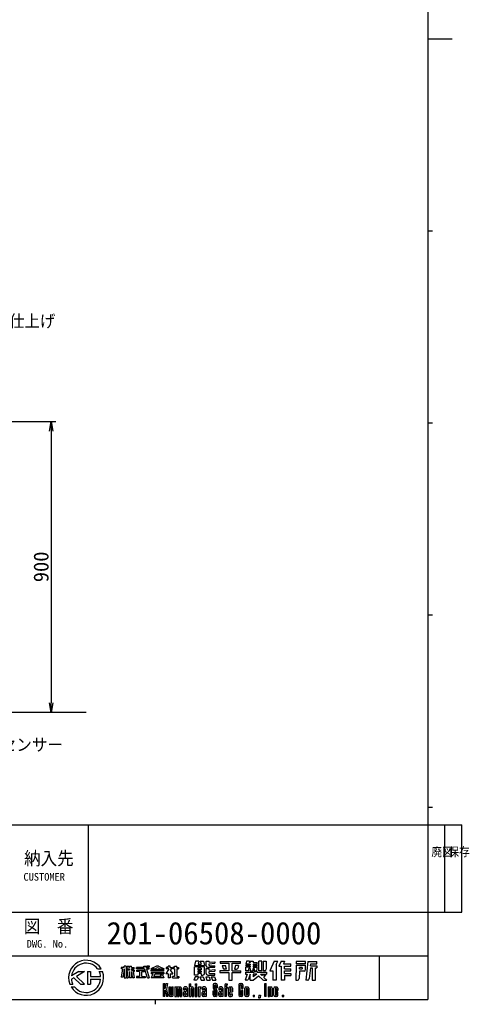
# Model space of a CAD drawing. Extents: x 10 to 587, y 5 to 411.
# Tile 7 of 8: x 493 to 587, y 9 to 212. Entities that reach past the tile are written whole.
import ezdxf
from ezdxf import colors
from ezdxf.entities.mleader import LeaderData, LeaderLine
from ezdxf.math import Vec2, Vec3

# ---------------------------------------------------------------- set-up
doc = ezdxf.new("R2010")
doc.units = 0
doc.header["$LTSCALE"] = 20
doc.layers.get('0').update_dxf_attribs({"linetype": 'CONTINUOUS'})
for name, color, linetype in [('MAIN10', 6, 'CONTINUOUS'), ('WAKU10', 7, 'CONTINUOUS'), ('WAKU11', 7, 'CONTINUOUS'), ('WAKU110', 7, 'CONTINUOUS')]:
    doc.layers.add(name, color=color, linetype=linetype)
doc.styles.add('KNJTATE', font='TXT', dxfattribs={"bigfont": 'BIGFONT'})
doc.styles.add('KNJYOKO', font='TXT', dxfattribs={"bigfont": 'BIGFONT'})
doc.dimstyles.new('MAIN1004', dxfattribs={"dimtxt": 3.1, "dimasz": 2, "dimexe": 1, "dimexo": 1.5, "dimgap": 0.09, "dimtad": 1, "dimlfac": 15, "dimdsep": 46, "dimtxsty": 'STANDARD', "dimcen": 0.09, "dimazin": 2, "dimtfac": 0.645161, "dimtdec": 4, "dimtmove": 0, "dimatfit": 3, "dimfxl": 1, "dimtvp": 0.66129, "dimtolj": 1, "dimtzin": 0, "dimarcsym": 0})

# ---------------------------------------------------------------- blocks, each defined once
blk = doc.blocks.new('*X0')
at = {"layer": 'WAKU11', "color": 0, "linetype": 'BYBLOCK', "lineweight": -2}
blk.add_line((549.88, 17.06), (549.88, 17.06), dxfattribs=at)
blk = doc.blocks.new('_OPEN')
at = {"color": 0, "linetype": 'BYBLOCK', "lineweight": -2}
for p, q in [((-1, 0.166667), (0, 0)), ((0, 0), (-1, -0.166667)), ((0, 0), (-1, 0))]:
    blk.add_line(p, q, dxfattribs=at)
blk = doc.blocks.new('*D1')
at = {"layer": 'MAIN10', "color": 0, "linetype": 'BYBLOCK', "lineweight": -2}
for p, q in [((487.25, 129.19), (500.37, 129.19)), ((499.37, 127.19), (499.37, 71.19))]:
    blk.add_line(p, q, dxfattribs=at)
at = {"layer": 'MAIN10', "color": 0, "linetype": 'BYBLOCK', "xscale": 2, "yscale": 2, "zscale": 2}
for p, rotation in [((499.37, 129.19), 90), ((499.37, 69.19), 270)]:
    blk.add_blockref('_OPEN', p, dxfattribs=dict(at, rotation=rotation))
at = {"layer": 'MAIN10', "color": 0, "linetype": 'BYBLOCK', "insert": (497.32, 99.19), "char_height": 3.1, "attachment_point": 5, "rotation": 90, "line_spacing_factor": 0.667742}
blk.add_mtext('\\A1;900', dxfattribs=at)

msp = doc.modelspace()

# ---------------------------------------------------------------- linework, layer by layer
at = {"layer": 'MAIN10', "color": 3, "linetype": 'CONTINUOUS'}
msp.add_line((506.5682, 69.18663), (383.41715, 69.18663), dxfattribs=at)
at = {"layer": 'WAKU10', "color": 3, "linetype": 'CONTINUOUS'}
for p, q in [((577, 406), (577, 10)), ((582, 208), (577, 208)), ((578, 168.4), (577, 168.4)), ((578, 128.8), (577, 128.8)), ((578, 89.2), (577, 89.2)), ((578, 49.6), (577, 49.6)), ((302, 46), (577, 46)), ((507, 46), (507, 19)), ((577, 46), (577, 10)), ((577, 46), (584, 46)), ((580.5, 28), (580.5, 46)), ((584, 28), (584, 46)), ((409, 28), (577, 28)), ((577, 28), (584, 28)), ((409, 19), (577, 19)), ((567, 19), (567, 10)), ((15, 10), (577, 10)), ((302, 10), (577, 10)), ((520.8, 10), (520.8, 9))]:
    msp.add_line(p, q, dxfattribs=at)
at = {"layer": 'WAKU10', "color": 9, "linetype": 'CONTINUOUS'}
msp.add_point((577, 46), dxfattribs=at)
at = {"layer": 'WAKU11', "color": 4, "linetype": 'CONTINUOUS'}
for p, q in [((514.45756, 16.57403), (513.83719, 16.57403)), ((513.83719, 16.57403), (513.83719, 16.29574)), ((514.09142, 16.29574), (513.83719, 14.58681)), ((514.09142, 16.29574), (513.83719, 16.29574)), ((514.43315, 16.29574), (514.23105, 14.74973)), ((514.43315, 16.29574), (514.45756, 16.29574)), ((514.45756, 16.57403), (514.45756, 16.85233)), ((514.82862, 16.85233), (514.45756, 16.85233)), ((514.45756, 16.29574), (514.45756, 14.48681)), ((514.82862, 16.85233), (514.82862, 14.48681)), ((515.046, 16.85233), (514.96777, 16.29574)), ((514.96777, 16.29574), (515.53886, 16.29574)), ((515.046, 16.85233), (515.40996, 16.85233)), ((515.40996, 16.85233), (515.37579, 16.57403)), ((515.53886, 16.57403), (515.37579, 16.57403)), ((515.53886, 16.85233), (515.90992, 16.85233)), ((515.53886, 16.57403), (515.53886, 16.85233)), ((515.53886, 16.01744), (515.53886, 16.29574)), ((515.90992, 16.57403), (515.90992, 16.85233)), ((515.90992, 16.57403), (516.48101, 16.57403)), ((515.90992, 16.29574), (516.48101, 16.29574)), ((515.90992, 16.01744), (515.90992, 16.29574)), ((516.48101, 16.29574), (516.48101, 16.57403)), ((518.56087, 16.57403), (516.95207, 16.57403)), ((516.95207, 16.29574), (516.95207, 16.57403)), ((518.64067, 16.29574), (516.95207, 16.29574)), ((518.48106, 16.85233), (518.87267, 16.85233)), ((518.55776, 16.58485), (518.48106, 16.85233)), ((518.64067, 16.29574), (519.11601, 14.638)), ((518.95776, 16.57403), (518.87267, 16.85233)), ((518.95776, 16.57403), (519.59588, 16.57403)), ((519.04284, 16.29574), (519.59588, 16.29574)), ((519.04284, 16.29574), (519.59588, 14.48681)), ((519.11695, 16.9219), (519.59588, 16.9219)), ((519.11695, 16.9219), (519.11695, 16.71318)), ((519.11695, 16.71318), (519.59588, 16.71318)), ((519.59588, 16.9219), (519.59588, 16.71318)), ((519.59588, 16.29574), (519.59588, 16.57403)), ((521.08736, 16.85233), (519.9278, 16.29574)), ((520.58663, 16.29574), (519.9278, 16.29574)), ((520.78413, 16.33988), (521.29608, 16.5808)), ((521.50481, 16.85233), (521.08736, 16.85233)), ((521.29608, 16.5808), (521.80804, 16.33988)), ((521.50481, 16.85233), (522.66437, 16.29574)), ((522.00554, 16.29574), (522.66437, 16.29574)), ((523.6629, 16.29574), (522.99629, 15.27532)), ((523.5065, 16.57403), (523.08905, 16.57403)), ((523.08905, 16.57403), (523.08905, 16.29574)), ((523.6629, 16.29574), (523.08905, 16.29574)), ((523.92394, 16.85233), (523.5065, 16.85233)), ((523.5065, 16.57403), (523.5065, 16.85233)), ((523.92394, 16.57403), (523.92394, 16.85233)), ((523.92394, 16.57403), (524.295, 16.57403)), ((523.95819, 15.99064), (524.295, 16.57403)), ((524.43415, 16.29574), (524.43415, 16.57403)), ((524.8284, 16.57403), (524.43415, 16.57403)), ((524.8284, 16.29574), (524.43415, 16.29574)), ((524.8284, 16.85233), (525.24585, 16.85233)), ((524.8284, 16.57403), (524.8284, 16.85233)), ((524.8284, 16.29574), (524.8284, 14.76511)), ((525.24585, 16.57403), (525.24585, 16.85233)), ((525.24585, 16.57403), (525.6401, 16.57403)), ((525.24585, 16.29574), (525.6401, 16.29574)), ((525.24585, 16.29574), (525.24585, 14.76511)), ((525.6401, 16.57403), (525.6401, 16.29574)), ((529.1586, 17.9135), (528.91003, 16.98584)), ((528.91003, 16.98584), (531.00498, 16.98584)), ((528.93322, 15.03053), (528.93322, 16.75393)), ((530.98179, 16.75393), (528.93322, 16.75393)), ((529.83887, 17.9135), (529.1586, 17.9135)), ((529.59031, 16.44471), (529.59031, 16.1128)), ((530.3247, 16.44471), (529.59031, 16.44471)), ((529.83887, 17.9135), (529.67316, 17.29506)), ((529.67316, 17.29506), (530.28188, 17.29506)), ((530.11617, 17.9135), (530.28188, 17.29506)), ((530.11617, 17.9135), (530.75643, 17.9135)), ((530.3247, 16.44471), (530.3247, 16.1128)), ((530.75643, 17.9135), (531.00498, 16.98584)), ((530.98179, 15.3784), (530.98179, 16.75393)), ((531.3137, 16.96652), (531.3137, 17.9135)), ((531.3137, 17.9135), (531.97079, 17.9135)), ((531.3137, 15.35908), (531.3137, 16.40606)), ((531.3137, 16.40606), (531.97079, 16.40606)), ((531.64225, 16.63797), (533.13036, 16.63797)), ((531.97079, 17.65889), (531.97079, 17.9135)), ((531.97079, 17.65889), (533.13036, 17.75889)), ((531.97079, 17.34967), (533.13036, 17.44967)), ((531.97079, 17.02449), (531.97079, 17.34967)), ((531.97079, 16.05145), (531.97079, 16.40606)), ((532.0481, 16.94719), (533.13036, 16.94719)), ((533.13036, 17.75889), (533.13036, 17.44967)), ((533.13036, 16.63797), (533.13036, 16.94719)), ((534.2034, 17.79754), (538.42324, 17.79754)), ((534.2034, 17.79754), (534.2034, 17.45641)), ((534.2034, 17.45641), (535.96545, 17.45641)), ((534.63797, 17.00517), (535.27823, 17.00517)), ((534.63797, 17.00517), (534.79905, 16.40402)), ((535.48536, 16.23212), (535.27823, 17.00517)), ((535.96545, 17.45641), (535.96545, 15.88088)), ((536.66119, 15.88088), (536.66119, 17.45641)), ((536.66119, 17.45641), (538.42324, 17.45641)), ((537.34842, 17.00517), (537.14128, 16.23212)), ((537.98867, 17.00517), (537.34842, 17.00517)), ((537.98867, 17.00517), (537.8276, 16.40402)), ((538.42324, 17.45641), (538.42324, 17.79754)), ((539.6388, 17.9135), (539.47309, 17.29506)), ((540.36596, 17.29506), (539.47309, 17.29506)), ((539.49628, 17.1018), (539.49628, 16.86988)), ((540.36596, 17.1018), (539.49628, 17.1018)), ((540.36596, 16.86988), (539.49628, 16.86988)), ((539.49628, 15.90358), (539.49628, 16.67662)), ((540.36596, 16.67662), (539.49628, 16.67662)), ((540.23904, 17.9135), (539.6388, 17.9135)), ((540.11472, 15.90358), (540.11472, 16.36741)), ((540.36596, 16.36741), (540.11472, 16.36741)), ((540.23904, 17.9135), (540.15618, 17.60428)), ((540.36596, 17.60428), (540.15618, 17.60428)), ((540.36596, 17.9135), (540.36596, 17.60428)), ((540.36596, 17.9135), (540.98439, 17.9135)), ((540.36596, 17.29506), (540.36596, 17.1018)), ((540.36596, 16.86988), (540.36596, 16.67662)), ((540.36596, 16.36741), (540.36596, 15.90358)), ((540.98439, 17.9135), (540.98439, 17.60428)), ((540.98439, 17.60428), (541.85407, 17.60428)), ((540.98439, 17.29506), (540.98439, 17.1018)), ((540.98439, 17.29506), (541.85407, 17.29506)), ((540.98439, 17.1018), (541.85407, 17.1018)), ((540.98439, 16.86988), (540.98439, 16.67662)), ((540.98439, 16.86988), (541.85407, 16.86988)), ((540.98439, 16.67662), (541.85407, 16.67662)), ((540.98439, 15.90358), (540.98439, 16.36741)), ((540.98439, 16.36741), (541.23563, 16.36741)), ((541.23563, 16.36717), (541.23563, 15.90335)), ((541.85407, 17.29506), (541.85407, 17.60428)), ((541.85407, 16.86988), (541.85407, 17.1018)), ((541.85407, 16.2128), (541.85407, 16.67662)), ((542.20531, 15.90358), (542.20531, 17.87484)), ((542.82374, 17.87484), (542.20531, 17.87484)), ((542.82374, 15.90358), (542.82374, 17.87484)), ((543.07498, 17.87484), (543.07498, 15.90477)), ((543.07498, 17.87484), (543.69342, 17.87484)), ((543.69342, 17.87484), (543.69342, 16.21426)), ((545.37072, 17.9135), (544.43455, 15.90587)), ((545.37072, 17.9135), (546.09574, 17.9135)), ((545.78063, 17.23775), (546.09574, 17.9135)), ((545.78063, 17.23775), (545.78063, 13.97097)), ((546.7765, 17.9135), (546.28985, 16.86988)), ((546.28985, 16.86988), (546.79233, 16.86988)), ((546.7765, 17.9135), (547.50151, 17.9135)), ((546.79233, 16.86988), (546.79233, 13.97097)), ((547.50151, 17.9135), (547.23115, 17.33371)), ((547.23115, 17.33371), (548.79818, 17.33371)), ((547.48807, 16.86988), (548.80224, 16.86988)), ((547.48807, 16.32875), (547.48807, 16.86988)), ((547.48807, 16.32875), (548.80224, 16.32875)), ((548.80224, 16.86988), (548.80224, 17.33371)), ((548.80224, 15.90358), (548.80224, 16.32875)), ((549.87529, 17.06315), (549.77529, 13.97097)), ((549.87529, 17.79754), (549.87529, 17.33371)), ((551.80404, 17.79754), (549.87529, 17.79754)), ((551.80404, 17.33371), (549.87529, 17.33371)), ((549.87529, 17.06315), (551.82336, 17.06315)), ((551.12762, 16.59932), (550.57103, 16.59932)), ((550.57103, 16.2901), (550.57103, 16.59932)), ((550.57103, 16.2901), (551.12762, 16.2901)), ((551.12762, 16.59932), (551.12762, 16.2901)), ((551.80404, 17.33371), (551.80404, 17.79754)), ((551.82336, 16.15482), (551.82336, 17.06315)), ((552.25037, 17.79754), (551.88279, 13.97097)), ((552.25037, 17.79754), (554.13377, 17.79754)), ((552.82798, 16.53797), (552.56411, 14.29457)), ((552.82798, 16.53797), (553.18343, 16.53797)), ((552.85771, 16.96315), (552.87663, 17.33371)), ((552.85771, 16.96315), (554.13377, 16.96315)), ((552.87663, 17.33371), (554.13377, 17.33371)), ((553.18343, 16.53797), (553.18343, 13.97097)), ((553.87917, 13.97097), (553.87917, 16.53797)), ((553.87917, 16.53797), (554.13377, 16.53797)), ((554.13377, 17.33371), (554.13377, 17.79754)), ((554.13377, 16.96315), (554.13377, 16.53797)), ((514.0469, 14.58681), (513.83719, 14.58681)), ((514.45756, 14.48681), (514.82862, 14.48681)), ((515.53886, 16.01744), (514.96777, 16.01744)), ((514.96777, 15.73914), (514.96777, 16.01744)), ((515.14378, 15.73914), (514.96777, 15.73914)), ((515.14378, 15.73914), (514.96777, 14.48681)), ((514.96777, 14.48681), (515.17748, 14.48681)), ((515.49539, 15.73914), (515.36163, 14.64973)), ((515.49539, 15.73914), (515.53886, 15.73914)), ((515.53886, 15.73914), (515.53886, 14.48681)), ((515.90992, 14.48681), (515.53886, 14.48681)), ((515.90992, 16.01744), (516.48101, 16.01744)), ((515.95339, 15.73914), (515.90992, 15.73914)), ((515.90992, 15.73914), (515.90992, 14.48681)), ((515.95339, 15.73914), (516.08716, 14.64973)), ((516.48101, 14.48681), (516.27131, 14.48681)), ((516.305, 15.73914), (516.48101, 15.73914)), ((516.305, 15.73914), (516.48101, 14.48681)), ((516.48101, 16.01744), (516.48101, 15.73914)), ((517.61595, 14.76511), (516.95207, 14.76511)), ((516.95207, 14.76511), (516.95207, 14.48681)), ((518.72046, 14.48681), (516.95207, 14.48681)), ((517.04483, 16.01744), (518.6277, 16.01744)), ((517.04483, 15.73914), (517.04483, 16.01744)), ((517.61595, 15.73914), (517.04483, 15.73914)), ((517.61595, 15.73914), (517.61595, 14.76511)), ((518.05658, 15.73914), (518.6277, 15.73914)), ((518.05658, 14.76511), (518.05658, 15.73914)), ((518.05658, 14.76511), (518.72046, 14.76511)), ((518.6277, 16.01744), (518.6277, 15.73914)), ((518.72046, 14.76511), (518.72046, 14.48681)), ((519.32387, 14.48681), (519.59588, 14.48681)), ((522.61799, 16.11021), (519.97418, 16.11021)), ((519.97418, 15.83191), (519.97418, 16.11021)), ((522.61799, 15.83191), (519.97418, 15.83191)), ((519.97418, 15.55361), (519.97418, 15.27532)), ((519.97418, 15.55361), (522.61799, 15.55361)), ((520.34187, 15.27532), (519.97418, 15.27532)), ((520.34187, 15.27532), (519.97418, 14.48681)), ((522.61799, 14.48681), (519.97418, 14.48681)), ((520.54292, 14.71872), (520.80247, 15.27532)), ((522.04925, 14.71872), (520.54292, 14.71872)), ((520.80247, 15.27532), (522.61799, 15.27532)), ((522.33682, 15.08979), (521.87622, 15.08979)), ((521.87622, 15.08979), (522.04925, 14.71872)), ((522.33682, 15.08979), (522.61799, 14.48681)), ((522.61799, 15.83191), (522.61799, 16.11021)), ((522.61799, 15.55361), (522.61799, 15.27532)), ((523.5065, 15.27532), (522.99629, 15.27532)), ((523.5065, 15.27532), (523.5065, 14.48681)), ((523.92394, 14.48681), (523.5065, 14.48681)), ((523.92394, 15.27532), (523.92394, 14.48681)), ((523.92394, 15.27532), (524.43415, 15.27532)), ((523.95819, 15.99064), (524.43415, 15.27532)), ((524.38777, 14.48681), (524.38777, 14.76511)), ((524.8284, 14.76511), (524.38777, 14.76511)), ((524.38777, 14.48681), (525.68648, 14.48681)), ((525.24585, 14.76511), (525.68648, 14.76511)), ((525.68648, 14.76511), (525.68648, 14.48681)), ((529.03162, 14.69862), (528.77861, 13.97097)), ((529.59031, 15.03053), (528.93322, 15.03053)), ((529.7127, 14.69862), (529.03162, 14.69862)), ((529.7127, 14.69862), (529.52185, 14.19882)), ((530.3247, 16.1128), (529.59031, 16.1128)), ((529.59031, 15.84223), (529.59031, 15.61032)), ((530.3247, 15.84223), (529.59031, 15.84223)), ((530.3247, 15.61032), (529.59031, 15.61032)), ((529.59031, 15.33975), (529.59031, 15.03053)), ((530.3247, 15.33975), (529.59031, 15.33975)), ((530.03037, 14.69862), (530.71146, 14.69862)), ((530.03037, 14.69862), (530.28336, 13.97097)), ((530.3247, 15.84223), (530.3247, 15.61032)), ((530.3247, 15.33975), (530.3247, 15.03053)), ((530.3247, 15.03053), (530.63392, 15.03053)), ((530.71146, 14.69862), (530.96445, 13.97097)), ((531.24063, 14.69862), (531.92171, 14.69862)), ((531.24063, 14.69862), (531.49362, 13.97097)), ((531.64225, 15.03053), (533.13036, 15.03053)), ((531.92171, 14.69862), (532.17471, 13.97097)), ((531.97079, 16.05145), (533.13036, 16.15145)), ((531.97079, 15.74223), (533.13036, 15.84223)), ((531.97079, 15.41706), (531.97079, 15.74223)), ((532.0481, 15.33975), (533.13036, 15.33975)), ((532.35089, 14.69862), (533.03197, 14.69862)), ((532.35089, 14.69862), (532.60389, 13.97097)), ((533.03197, 14.69862), (533.28497, 13.97097)), ((533.13036, 16.15145), (533.13036, 15.84223)), ((533.13036, 15.03053), (533.13036, 15.33975)), ((535.96545, 15.88088), (534.1261, 15.88088)), ((534.1261, 15.88088), (534.1261, 15.53975)), ((534.1261, 15.53975), (535.96545, 15.53975)), ((535.48536, 16.23212), (535.02306, 16.23212)), ((535.96545, 15.53975), (535.96545, 13.97097)), ((536.66119, 15.88088), (538.50054, 15.88088)), ((536.66119, 13.97097), (536.66119, 15.53975)), ((536.66119, 15.53975), (538.50054, 15.53975)), ((537.14128, 16.23212), (537.60359, 16.23212)), ((538.50054, 15.53975), (538.50054, 15.88088)), ((539.75835, 15.24649), (539.34167, 13.97097)), ((539.41898, 15.63301), (541.23563, 15.63301)), ((539.41898, 15.63301), (539.41898, 15.24649)), ((539.41898, 15.24649), (539.75835, 15.24649)), ((540.11472, 15.90358), (539.49628, 15.90358)), ((540.36596, 15.23937), (540.02126, 14.18416)), ((540.36596, 15.90358), (540.98439, 15.90358)), ((540.36596, 13.97097), (540.36596, 15.22045)), ((541.73996, 15.24649), (541.02305, 15.24649)), ((541.02305, 15.24649), (541.02305, 14.67737)), ((541.73996, 15.24649), (541.02305, 14.67737)), ((541.02305, 13.97097), (542.12791, 14.89806)), ((541.23563, 15.90358), (541.54485, 15.90358)), ((541.23563, 15.78762), (541.23563, 15.63301)), ((541.23563, 15.78762), (541.85407, 15.78762)), ((541.85407, 15.78762), (541.85407, 15.63301)), ((541.85407, 15.63301), (543.77072, 15.63301)), ((543.01214, 14.06785), (542.12791, 14.89806)), ((542.82374, 15.90358), (542.20531, 15.90358)), ((542.50451, 15.24649), (543.77072, 15.24649)), ((542.8242, 14.91857), (542.50451, 15.24649)), ((542.93942, 15.08154), (542.8242, 14.91857)), ((542.93942, 15.08154), (543.60464, 15.08154)), ((543.38447, 15.90504), (543.07498, 15.90477)), ((543.20135, 14.53173), (543.60464, 15.08154)), ((543.20135, 14.53173), (543.84803, 13.97097)), ((543.77072, 15.63301), (543.77072, 15.24649)), ((544.43455, 15.90587), (545.08489, 15.90643)), ((545.08489, 15.90643), (545.08489, 13.97097)), ((547.48807, 15.90358), (548.80224, 15.90358)), ((547.48807, 15.36245), (547.48807, 15.90358)), ((547.48807, 15.36245), (548.80224, 15.36245)), ((547.48807, 14.93727), (548.80224, 14.93727)), ((547.48807, 14.93727), (547.48807, 13.97097)), ((548.80224, 15.36245), (548.80224, 14.93727)), ((550.57103, 15.82627), (550.47103, 14.29951)), ((551.49482, 15.82627), (550.57103, 15.82627)), ((522.52775, 13.2738), (522.81506, 13.2738)), ((522.52775, 10.62845), (522.52775, 13.2738)), ((522.81506, 12.22216), (522.81506, 13.2738)), ((522.81506, 12.22216), (522.85842, 12.22216)), ((522.85842, 12.22216), (523.09108, 13.2738)), ((523.09108, 13.2738), (523.38407, 13.2738)), ((523.38407, 13.2738), (523.14081, 12.05753)), ((523.67369, 10.86696), (523.67369, 12.5691)), ((523.67369, 12.5691), (523.96099, 12.5691)), ((523.96099, 11.01604), (523.96099, 12.5691)), ((524.21577, 11.01604), (524.21577, 12.5691)), ((524.21577, 12.5691), (524.50307, 12.5691)), ((524.50307, 10.86696), (524.50307, 12.5691)), ((524.89337, 12.5691), (526.02632, 12.5691)), ((524.89337, 12.5691), (524.89337, 10.62845)), ((525.18067, 12.18151), (525.18067, 10.62845)), ((525.43545, 12.18151), (525.43545, 10.62845)), ((525.72275, 12.18151), (525.72275, 10.62845)), ((525.97753, 12.18151), (525.97753, 10.62845)), ((526.26483, 12.33058), (526.26483, 10.62845)), ((526.65513, 12.33058), (526.65513, 12.01075)), ((527.246, 12.5691), (526.89364, 12.5691)), ((526.94243, 12.18151), (526.94243, 12.01075)), ((527.19721, 12.18151), (527.19721, 11.64756)), ((527.48451, 12.33058), (527.48451, 10.62845)), ((527.87481, 10.62845), (527.87481, 13.21959)), ((527.87481, 13.21959), (528.16211, 13.21959)), ((528.16211, 12.5691), (528.16211, 13.21959)), ((528.16211, 12.5691), (528.46568, 12.5691)), ((528.16211, 12.18151), (528.16211, 10.62845)), ((528.41689, 12.18151), (528.41689, 10.62845)), ((528.70419, 12.33058), (528.70419, 10.62845)), ((529.22352, 13.97097), (528.77861, 13.97097)), ((529.09449, 13.21959), (529.38179, 13.21959)), ((529.09449, 12.85098), (529.09449, 13.21959)), ((529.09449, 12.85098), (529.38179, 12.85098)), ((529.09449, 12.5691), (529.38179, 12.5691)), ((529.09449, 10.61761), (529.09449, 12.5691)), ((529.38179, 12.85098), (529.38179, 13.21959)), ((529.38179, 10.62845), (529.38179, 12.5691)), ((529.77209, 12.5691), (530.27622, 12.5691)), ((529.77209, 10.62845), (529.77209, 12.5691)), ((530.20033, 12.3089), (530.27622, 12.3089)), ((530.27622, 12.3089), (530.27622, 12.5691)), ((530.28336, 13.97097), (530.96445, 13.97097)), ((530.5039, 12.33058), (530.5039, 12.01075)), ((531.09476, 12.5691), (530.74241, 12.5691)), ((530.7912, 12.18151), (530.7912, 12.01075)), ((531.04598, 12.18151), (531.04598, 11.64756)), ((531.33328, 12.33058), (531.33328, 10.62845)), ((531.49362, 13.97097), (532.17471, 13.97097)), ((532.60389, 13.97097), (533.28497, 13.97097)), ((532.75724, 12.98108), (532.75724, 12.38732)), ((533.04454, 12.87266), (533.04454, 12.38732)), ((533.321, 13.2738), (533.04996, 13.2738)), ((533.11556, 12.26495), (533.39795, 12.10358)), ((533.32642, 12.87266), (533.32642, 12.36311)), ((533.32642, 12.36311), (533.61373, 12.36311)), ((533.61373, 12.98108), (533.61373, 12.36311)), ((533.94982, 12.33058), (533.94982, 12.01075)), ((534.54068, 12.5691), (534.18833, 12.5691)), ((534.23712, 12.18151), (534.23712, 12.01075)), ((534.4919, 12.18151), (534.4919, 11.64756)), ((534.7792, 12.33058), (534.7792, 10.62845)), ((535.1695, 12.98108), (535.1695, 10.62845)), ((535.40801, 13.21959), (535.67363, 13.21959)), ((535.4568, 12.832), (535.4568, 12.5691)), ((535.4568, 12.5691), (535.67363, 12.5691)), ((535.4568, 12.3089), (535.67363, 12.3089)), ((535.4568, 12.3089), (535.4568, 10.62845)), ((535.58419, 12.95939), (535.67363, 12.95939)), ((535.67363, 13.21959), (535.67363, 12.95939)), ((535.67363, 12.5691), (535.67363, 12.3089)), ((535.9013, 10.86696), (535.9013, 12.33058)), ((535.96545, 13.97097), (536.66119, 13.97097)), ((536.13982, 12.5691), (536.49217, 12.5691)), ((536.18861, 12.18151), (536.18861, 11.81018)), ((536.44338, 12.18151), (536.44338, 11.81018)), ((536.73069, 12.33058), (536.73069, 11.54999)), ((538.05465, 12.98108), (538.05465, 10.92117)), ((538.34195, 11.02959), (538.34195, 12.87266)), ((538.34737, 13.2738), (538.61841, 13.2738)), ((538.62383, 12.87266), (538.62383, 12.24114)), ((538.62383, 12.24114), (538.91114, 12.24114)), ((538.91114, 12.98108), (538.91114, 12.24114)), ((539.30143, 10.86696), (539.30143, 12.33058)), ((539.72732, 13.97097), (539.34167, 13.97097)), ((539.53995, 12.5691), (539.88688, 12.5691)), ((539.58874, 12.18151), (539.58874, 11.01604)), ((539.84351, 12.18151), (539.84351, 11.01604)), ((540.12539, 12.33058), (540.12539, 10.86696)), ((540.36596, 13.97097), (541.02305, 13.97097)), ((543.23692, 13.97097), (543.84803, 13.97097)), ((543.3992, 13.2738), (543.6865, 13.2738)), ((543.3992, 10.62845), (543.3992, 13.2738)), ((543.6865, 10.62845), (543.6865, 13.2738)), ((544.0768, 12.5691), (544.66767, 12.5691)), ((544.0768, 12.5691), (544.0768, 10.62845)), ((544.3641, 12.18151), (544.3641, 10.62845)), ((544.61888, 12.18151), (544.61888, 10.62845)), ((544.90618, 12.33058), (544.90618, 10.62845)), ((545.78063, 13.97097), (545.08489, 13.97097)), ((545.29648, 10.86696), (545.29648, 12.33058)), ((545.53499, 12.5691), (545.88735, 12.5691)), ((545.58378, 12.18151), (545.58378, 11.01604)), ((545.71117, 12.27637), (545.69762, 12.27637)), ((545.83856, 12.18151), (545.83856, 11.86168)), ((546.12586, 12.33058), (546.12586, 11.86168)), ((547.48807, 13.97097), (546.79233, 13.97097)), ((549.77529, 13.97097), (550.14249, 13.97097)), ((552.21709, 13.97097), (551.88279, 13.97097)), ((553.18343, 13.97097), (553.87917, 13.97097)), ((522.81506, 10.62845), (522.52775, 10.62845)), ((522.81506, 10.62845), (522.81506, 11.89692)), ((522.81506, 11.89692), (522.85866, 11.89692)), ((522.85866, 11.89692), (523.14507, 10.62845)), ((523.14081, 12.05753), (523.43854, 10.62845)), ((523.43854, 10.62845), (523.14507, 10.62845)), ((524.26456, 10.62845), (523.9122, 10.62845)), ((524.89337, 10.62845), (525.18067, 10.62845)), ((525.43545, 10.62845), (525.72275, 10.62845)), ((525.97753, 10.62845), (526.26483, 10.62845)), ((526.65513, 12.01075), (526.94243, 12.01075)), ((526.65513, 10.86696), (526.65513, 11.40904)), ((526.89364, 11.64756), (527.19721, 11.64756)), ((527.48451, 10.62845), (526.89364, 10.62845)), ((526.94243, 11.01604), (526.94243, 11.25997)), ((527.19721, 11.25997), (527.19721, 11.01604)), ((527.87481, 10.62845), (528.16211, 10.62845)), ((528.41689, 10.62845), (528.70419, 10.62845)), ((529.08365, 10.62845), (529.38179, 10.62845)), ((529.77209, 10.62845), (530.05939, 10.62845)), ((530.05939, 10.62845), (530.05939, 12.16796)), ((530.5039, 12.01075), (530.7912, 12.01075)), ((530.5039, 10.86696), (530.5039, 11.40904)), ((530.74241, 11.64756), (531.04598, 11.64756)), ((531.33328, 10.62845), (530.74241, 10.62845)), ((530.7912, 11.01604), (530.7912, 11.25997)), ((531.04598, 11.25997), (531.04598, 11.01604)), ((532.75724, 11.75598), (533.04454, 11.75598)), ((532.75724, 10.92117), (532.75724, 11.75598)), ((533.25541, 11.85413), (532.97302, 12.0155)), ((533.04454, 11.02959), (533.04454, 11.75598)), ((533.321, 10.62845), (533.04996, 10.62845)), ((533.32642, 11.02959), (533.32642, 11.73176)), ((533.61373, 10.92117), (533.61373, 11.74749)), ((533.94982, 12.01075), (534.23712, 12.01075)), ((533.94982, 10.86696), (533.94982, 11.40904)), ((534.18833, 11.64756), (534.4919, 11.64756)), ((534.7792, 10.62845), (534.18833, 10.62845)), ((534.23712, 11.01604), (534.23712, 11.25997)), ((534.4919, 11.25997), (534.4919, 11.01604)), ((535.4568, 10.62845), (535.1695, 10.62845)), ((536.13982, 10.62845), (536.49217, 10.62845)), ((536.18861, 11.81018), (536.44338, 11.81018)), ((536.18861, 11.01604), (536.18861, 11.54999)), ((536.18861, 11.54999), (536.73069, 11.54999)), ((536.44338, 11.18679), (536.73069, 11.18679)), ((536.44338, 11.01604), (536.44338, 11.18679)), ((536.73069, 10.86696), (536.73069, 11.18679)), ((538.61841, 10.62845), (538.34737, 10.62845)), ((538.62383, 11.02959), (538.62383, 11.87794)), ((538.91114, 11.87794), (538.62383, 11.87794)), ((538.91114, 10.92117), (538.91114, 11.87794)), ((539.88688, 10.62845), (539.53995, 10.62845)), ((541.01569, 10.88865), (541.30299, 10.88865)), ((541.01569, 10.88865), (541.01569, 10.62845)), ((541.01569, 10.62845), (541.30299, 10.62845)), ((541.30299, 10.62845), (541.30299, 10.88865)), ((542.21396, 10.88865), (542.14207, 10.3032)), ((542.14207, 10.3032), (542.43153, 10.3032)), ((542.21396, 10.88865), (542.50342, 10.88865)), ((542.50342, 10.88865), (542.43153, 10.3032)), ((543.6865, 10.62845), (543.3992, 10.62845)), ((544.0768, 10.62845), (544.3641, 10.62845)), ((544.90618, 10.62845), (544.61888, 10.62845)), ((545.88735, 10.62845), (545.53499, 10.62845)), ((545.83856, 11.86168), (546.12586, 11.86168)), ((546.12586, 11.49849), (545.83856, 11.49849)), ((545.83856, 11.01604), (545.83856, 11.49849)), ((546.12586, 10.86696), (546.12586, 11.49849)), ((547.01616, 10.88865), (547.01616, 10.62845)), ((547.01616, 10.88865), (547.30346, 10.88865)), ((547.01616, 10.62845), (547.30346, 10.62845)), ((547.30346, 10.62845), (547.30346, 10.88865))]:
    msp.add_line(p, q, dxfattribs=at)
for centre, radius, start, end in [((520.58663, 16.75956), 0.46383, 270, 295.2012456), ((522.00554, 16.75956), 0.46383, 244.7987544, 270), ((531.64225, 16.96652), 0.32854, 180, 270), ((532.0481, 17.02449), 0.0773, 180, 270), ((535.02306, 16.46404), 0.23191, 194.9988347, 270), ((537.60359, 16.46404), 0.23191, 270, 345.0011653), ((514.0469, 14.77234), 0.18553, 270, 352.9997052), ((515.17748, 14.67234), 0.18553, 270, 352.9997052), ((516.27131, 14.67234), 0.18553, 187.0002948, 270), ((519.31665, 14.69553), 0.20872, 196.0003119, 270), ((530.63392, 15.3784), 0.34787, 270, 360), ((531.64225, 15.35908), 0.32854, 180, 270), ((532.0481, 15.41706), 0.0773, 180, 270), ((541.54485, 16.2128), 0.30922, 270, 360), ((543.3842, 16.21426), 0.30922, 270.0501338, 360), ((550.14249, 14.29951), 0.32854, 270, 360), ((551.49482, 16.15482), 0.32854, 270, 360), ((552.21709, 14.31884), 0.34787, 270, 356.0000185), ((525.30806, 12.18151), 0.12739, 90, 180), ((525.30806, 12.18151), 0.12739, 0, 90), ((525.85014, 12.18151), 0.12739, 90, 180), ((525.85014, 12.18151), 0.12739, 0, 90), ((526.02632, 12.33058), 0.23852, 0, 90), ((526.89364, 12.33058), 0.23852, 90, 180), ((527.06982, 12.18151), 0.12739, 90, 180), ((527.06982, 12.18151), 0.12739, 0, 90), ((527.246, 12.33058), 0.23852, 0, 90), ((528.2895, 12.18151), 0.12739, 90, 180), ((528.2895, 12.18151), 0.12739, 0, 90), ((528.46568, 12.33058), 0.23852, 0, 90), ((529.22352, 14.28018), 0.30922, 270, 344.74463), ((530.20033, 12.16796), 0.14094, 90, 180), ((530.74241, 12.33058), 0.23852, 90, 180), ((530.91859, 12.18151), 0.12739, 90, 180), ((530.91859, 12.18151), 0.12739, 0, 90), ((531.09476, 12.33058), 0.23852, 0, 90), ((533.04996, 12.98108), 0.29272, 90, 180), ((533.18548, 12.38732), 0.42824, 180, 240.2550287), ((533.18548, 12.87266), 0.14094, 90, 180), ((533.18548, 12.38732), 0.14094, 180, 240.2540254), ((533.18548, 12.87266), 0.14094, 0, 90), ((533.321, 12.98108), 0.29272, 0, 90), ((534.18833, 12.33058), 0.23852, 90, 180), ((534.36451, 12.18151), 0.12739, 90, 180), ((534.36451, 12.18151), 0.12739, 0, 90), ((534.54068, 12.33058), 0.23852, 0, 90), ((535.40801, 12.98108), 0.23852, 90, 180), ((535.58419, 12.832), 0.12739, 90, 180), ((536.13982, 12.33058), 0.23852, 90, 180), ((536.316, 12.18151), 0.12739, 90, 180), ((536.316, 12.18151), 0.12739, 0, 90), ((536.49217, 12.33058), 0.23852, 0, 90), ((538.34737, 12.98108), 0.29272, 90, 180), ((538.48289, 12.87266), 0.14094, 90, 180), ((538.48289, 12.87266), 0.14094, 0, 90), ((538.61841, 12.98108), 0.29272, 0, 90), ((539.53995, 12.33058), 0.23852, 90, 180), ((539.71612, 12.18151), 0.12739, 90, 180), ((539.71612, 12.18151), 0.12739, 0, 90), ((539.72732, 14.28018), 0.30922, 270, 341.9093019), ((539.88688, 12.33058), 0.23852, 0, 90), ((543.23692, 14.28018), 0.30921, 223.3680513, 270), ((544.49149, 12.18151), 0.12739, 90, 180), ((544.49149, 12.18151), 0.12739, 0, 90), ((544.66767, 12.33058), 0.23852, 0, 90), ((545.53499, 12.33058), 0.23852, 90, 180), ((545.71117, 12.18151), 0.12739, 90, 180), ((545.71117, 12.18151), 0.12739, 0, 90), ((545.88735, 12.33058), 0.23852, 0, 90), ((523.9122, 10.86696), 0.23852, 180, 270), ((524.08838, 11.01604), 0.12739, 180, 270), ((524.08838, 11.01604), 0.12739, 270, 360), ((524.26456, 10.86696), 0.23852, 270, 360), ((526.89364, 11.40904), 0.23852, 90, 180), ((526.89364, 10.86696), 0.23852, 180, 270), ((527.06982, 11.25997), 0.12739, 90, 180), ((527.06982, 11.01604), 0.12739, 180, 270), ((527.06982, 11.25997), 0.12739, 0, 90), ((527.06982, 11.01604), 0.12739, 270, 360), ((530.74241, 11.40904), 0.23852, 90, 180), ((530.74241, 10.86696), 0.23852, 180, 270), ((530.91859, 11.25997), 0.12739, 90, 180), ((530.91859, 11.01604), 0.12739, 180, 270), ((530.91859, 11.25997), 0.12739, 0, 90), ((530.91859, 11.01604), 0.12739, 270, 360), ((533.04996, 10.92117), 0.29272, 180, 270), ((533.18548, 11.02959), 0.14094, 180, 270), ((533.18548, 11.02959), 0.14094, 270, 360), ((533.18548, 11.73176), 0.14094, 0, 60.2559387), ((533.321, 10.92117), 0.29272, 270, 360), ((533.18548, 11.73176), 0.42824, 0, 60.2550287), ((534.18833, 11.40904), 0.23852, 90, 180), ((534.18833, 10.86696), 0.23852, 180, 270), ((534.36451, 11.25997), 0.12739, 90, 180), ((534.36451, 11.01604), 0.12739, 180, 270), ((534.36451, 11.25997), 0.12739, 0, 90), ((534.36451, 11.01604), 0.12739, 270, 360), ((536.13982, 10.86696), 0.23852, 180, 270), ((536.316, 11.01604), 0.12739, 180, 270), ((536.316, 11.01604), 0.12739, 270, 360), ((536.49217, 10.86696), 0.23852, 270, 360), ((538.34737, 10.92117), 0.29272, 180, 270), ((538.48289, 11.02959), 0.14094, 180, 270), ((538.48289, 11.02959), 0.14094, 270, 360), ((538.61841, 10.92117), 0.29272, 270, 360), ((539.53995, 10.86696), 0.23852, 180, 270), ((539.71612, 11.01604), 0.12739, 180, 270), ((539.71612, 11.01604), 0.12739, 270, 360), ((539.88688, 10.86696), 0.23852, 270, 360), ((545.53499, 10.86696), 0.23852, 180, 270), ((545.71117, 11.01604), 0.12739, 180, 270), ((545.71117, 11.01604), 0.12739, 270, 360), ((545.88735, 10.86696), 0.23852, 270, 360)]:
    msp.add_arc(centre, radius, start, end, dxfattribs=at)
at = {"layer": 'WAKU110', "color": 4, "linetype": 'CONTINUOUS'}
for p, q in [((508.93527, 16.34827), (509.65568, 16.34827)), ((504.03818, 14.44715), (503.56097, 14.16763)), ((505.10463, 15.75691), (503.57259, 14.85973)), ((505.40781, 13.16971), (504.03818, 14.44715)), ((506.27489, 15.75691), (504.57082, 14.75899)), ((506.27489, 13.16971), (504.57082, 14.75899)), ((505.10463, 15.75691), (506.27489, 15.75691)), ((506.86625, 15.75691), (506.86625, 13.16971)), ((506.86625, 15.75691), (507.45761, 15.75691)), ((507.45761, 15.75691), (507.45761, 14.75899)), ((507.45761, 14.75899), (509.58017, 14.75899)), ((509.30403, 15.75691), (509.9466, 15.75691)), ((503.19454, 13.16971), (503.83712, 13.16971)), ((503.48536, 12.57835), (504.20587, 12.57835)), ((505.40781, 13.16971), (506.27489, 13.16971)), ((506.86625, 13.16971), (507.45761, 13.16971)), ((507.45761, 14.16763), (509.58017, 14.16763)), ((507.45761, 14.16763), (507.45761, 13.16971))]:
    msp.add_line(p, q, dxfattribs=at)
for radius, start, end in [(3.61538, 31.424409, 200.9654197), (3.02405, 38.5591935, 172.467497), (3.61547, 211.4235365, 380.9654197), (3.02409, 5.6110523, 25.3257154), (3.02409, 185.6110523, 205.3257154), (3.02405, 218.5591935, 354.3889477)]:
    msp.add_arc((506.57057, 14.46331), radius, start, end, dxfattribs=at)

# ---------------------------------------------------------------- block references
at = {"layer": 'WAKU11', "color": 4, "linetype": 'CONTINUOUS'}
msp.add_blockref('*X0', (0, 0), dxfattribs=at)

# ---------------------------------------------------------------- texts
at = {"layer": 'WAKU10', "color": 12, "linetype": 'CONTINUOUS', "char_height": 2, "attachment_point": 1, "style": 'KNJTATE'}
for s, insert in [('{廃図}', (577.75, 41.33333)), ('{保存}', (581.25, 41.33333))]:
    msp.add_mtext(s, dxfattribs=dict(at, insert=insert))
at = {"layer": 'WAKU10', "color": 12, "linetype": 'CONTINUOUS', "insert": (493.66108, 36.06655), "char_height": 1.6914893, "attachment_point": 1, "line_spacing_factor": 0.672}
msp.add_mtext('{\\H0.93x;{CUSTOMER}}', dxfattribs=at)
at = {"layer": 'WAKU10', "color": 1, "linetype": 'CONTINUOUS', "insert": (510.8, 26), "char_height": 5, "attachment_point": 1, "line_spacing_factor": 0.78}
msp.add_mtext('{\\H0.93x;{201-06508-0000}}', dxfattribs=at)
at = {"layer": 'WAKU11', "color": 4, "linetype": 'CONTINUOUS', "char_height": 3.1, "attachment_point": 7, "line_spacing_factor": 0.667742, "style": 'KNJYOKO'}
for s, insert in [('{納入先}', (493.79388, 37.41218)), ('{図\u3000番}', (493.73597, 23.40946))]:
    msp.add_mtext(s, dxfattribs=dict(at, insert=insert))
at = {"layer": 'WAKU11', "color": 4, "linetype": 'CONTINUOUS', "insert": (494.33549, 20.65729), "char_height": 1.6914893, "attachment_point": 7, "line_spacing_factor": 0.672}
msp.add_mtext('{\\H0.93x;{DWG. No.}}', dxfattribs=at)

# ---------------------------------------------------------------- dimensions: what is measured, and where the dimension line sits
at = {"layer": 'MAIN10', "color": 7, "linetype": 'CONTINUOUS'}
dim = msp.add_linear_dim(base=(499.3682, 129.18663), p1=(506.5682, 69.18663), p2=(485.23564, 129.18663), angle=90, dimstyle='MAIN1004', override={"dimasz": 2, "dimblk1": 'OPEN', "dimblk2": 'OPEN', "dimsah": 1}, dxfattribs=at)
dim.commit()
dim.dimension.update_dxf_attribs({"geometry": '*D1', "text_midpoint": (498.8682, 99.18663)})

# ---------------------------------------------------------------- leaders
ml = msp.add_multileader_mtext('STANDARD', dxfattribs=at)
ml.set_content('{\\H0.93x;{天部\\Pステンレス\\Pヘアライン仕上げ}}', color=7, style='KNJYOKO')
ml.set_leader_properties(color=7, linetype='CONTINUOUS', lineweight=-1)
ml.set_arrow_properties(name='OPEN')
ml.build(insert=Vec2(0, 0))
ml.multileader.update_dxf_attribs({"text_left_attachment_type": 6, "dogleg_length": 0, "arrow_head_size": 2})
ctx = ml.context
ctx.base_point, ctx.char_height, ctx.arrow_head_size, ctx.landing_gap_size, ctx.plane_origin = Vec3(474.85482, 157.22541), 3.0999999, 2, 0.01, Vec3(464.3709, 464.3709)
ctx.left_attachment, ctx.right_attachment = 6, 6
notes = []
notes.append((ctx, [(0, (1, 0, 0), (472.92882, 157.22541), (1, 0), 1.926, [(0, [(464.3709, 129.18663)], 0, [])])]))
ctx.mtext.insert = Vec3(474.85482, 160.82541)
ml = msp.add_multileader_mtext('STANDARD', dxfattribs=at)
ml.set_content('{\\H0.94x;{残留検知補助センサー\\P（オプション）}}', color=7, style='KNJYOKO')
ml.set_leader_properties(color=7, linetype='CONTINUOUS', lineweight=-1)
ml.set_arrow_properties(name='OPEN')
ml.build(insert=Vec2(0, 0))
ml.multileader.update_dxf_attribs({"text_left_attachment_type": 6, "dogleg_length": 0, "arrow_head_size": 2})
ctx = ml.context
ctx.base_point, ctx.char_height, ctx.arrow_head_size, ctx.landing_gap_size, ctx.plane_origin = Vec3(469.75594, 60.28527), 3.0999999, 2, 0.01, Vec3(442.10041, 442.10041)
ctx.left_attachment, ctx.right_attachment = 6, 6
notes.append((ctx, [(0, (1, 0, 0), (467.82994, 60.28527), (1, 0), 1.926, [(0, [(442.10041, 73.42898)], 0, [])])]))
ctx.mtext.insert = Vec3(469.75594, 63.88527)
for ctx, leaders in notes:
    for number, flags, end, landing, length, lines in leaders:
        leader = LeaderData()
        leader.index, (leader.has_last_leader_line, leader.has_dogleg_vector, leader.attachment_direction) = number, flags
        leader.last_leader_point, leader.dogleg_vector, leader.dogleg_length = Vec3(end), Vec3(landing), length
        for number, points, colour, breaks in lines:
            line = LeaderLine()
            line.index, line.vertices, line.color, line.breaks = number, Vec3.list(points), colors.encode_raw_color(colour), breaks
            leader.lines.append(line)
        ctx.leaders.append(leader)

doc.saveas('drawing.dxf')
